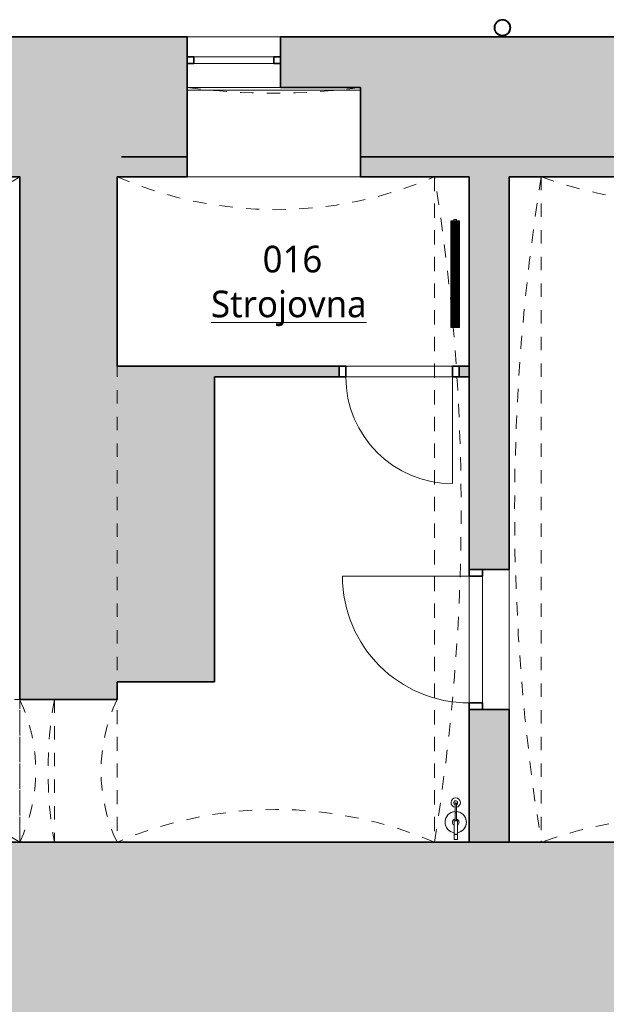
# Model space of a CAD drawing. Header units: metres. Extents: x -0.2 to 46.9, y 0 to 27.9.
# Tile 10 of 15: x 21.6 to 26, y 7.5 to 14.9. Entities that reach past the tile are written whole.
import ezdxf

# ---------------------------------------------------------------- set-up
doc = ezdxf.new("R2010")
doc.units = ezdxf.units.M
doc.linetypes.add('AV - Carkovana 2mm', pattern=[0.0027, 0.002, -0.0007])
doc.linetypes.add('AV - Cerch_ 1 tecka 4mm', pattern=[0.006, 0.004, -0.001, 0, -0.001])
doc.layers.add('AV-MISTNOSTI', color=5, linetype='Continuous', lineweight=5, true_color=0x0000ff)
for name, color, linetype, lineweight in [('AV-SRAFY', 7, 'Continuous', 35), ('AV-STAVBA', 7, 'Continuous', 18), ('AV-VYBAVENI', 7, 'Continuous', 18)]:
    doc.layers.add(name, color=color, linetype=linetype, lineweight=lineweight)
doc.styles.add('Trebuchet MS_B', font='trebuc.ttf', dxfattribs={"height": 0.2})

# ---------------------------------------------------------------- blocks, each defined once
blk = doc.blocks.new('GM_Otvor s klenutým nadpražím - 4990x2000_3900-882755-1PP')
at = {"layer": 'AV-STAVBA', "color": 254, "linetype": 'AV - Cerch_ 1 tecka 4mm', "lineweight": 13, "true_color": 0xcccccc}
for p, q in [((-2.495, 0.4), (2.495, 0.4)), ((2.4115, -0.4), (-2.4115, -0.4))]:
    blk.add_line(p, q, dxfattribs=at)
for centre, start, end in [((0, 15.8626), 260.8339, 279.1661), ((0, -15.8626), 80.8339, 99.1661)]:
    blk.add_arc(centre, 15.6626, start, end, dxfattribs=at)
blk = doc.blocks.new('DO_1-L_Ocel_ - 950x1970_100-924910-1PP')
at = {"layer": 'AV-STAVBA', "color": 254, "true_color": 0xcccccc}
for p, q in [((0.475, 1.1), (0.475, 0.15)), ((-0.475, 0.15), (0.475, 0.15)), ((-0.475, 0.05), (0.475, 0.05))]:
    blk.add_line(p, q, dxfattribs=at)
at = {"layer": 'AV-STAVBA', "color": 254, "linetype": 'AV - Cerch_ 1 tecka 4mm', "true_color": 0xcccccc}
for p, q in [((-0.525, 0.15), (0.525, 0.15)), ((-0.475, 0.15), (0.475, 0.15)), ((-0.475, 0.05), (0.475, 0.05)), ((-0.525, -0.15), (0.525, -0.15))]:
    blk.add_line(p, q, dxfattribs=at)
at = {"layer": 'AV-STAVBA', "color": 254, "lineweight": 35, "true_color": 0xcccccc}
for p, q in [((-0.475, 0.15), (-0.525, 0.15)), ((-0.525, 0.15), (-0.525, 0.05)), ((-0.475, 0.05), (-0.475, 0.15)), ((0.525, 0.15), (0.475, 0.15)), ((0.475, 0.15), (0.475, 0.05)), ((0.525, 0.05), (0.525, 0.15)), ((-0.525, 0.05), (-0.475, 0.05)), ((0.475, 0.05), (0.525, 0.05))]:
    blk.add_line(p, q, dxfattribs=at)
at = {"layer": 'AV-STAVBA', "color": 254, "true_color": 0xcccccc}
blk.add_arc((0.475, 0.15), 0.95, 90, 180, dxfattribs=at)
blk = doc.blocks.new('DO_1-P_Ocel_ - 800x1970_80-925265-1PP')
at = {"layer": 'AV-STAVBA', "color": 254, "true_color": 0xcccccc}
for p, q in [((-0.4, 0.84), (-0.4, 0.04)), ((-0.4, 0.04), (0.4, 0.04)), ((-0.4, -0.04), (0.4, -0.04))]:
    blk.add_line(p, q, dxfattribs=at)
at = {"layer": 'AV-STAVBA', "color": 254, "linetype": 'AV - Cerch_ 1 tecka 4mm', "true_color": 0xcccccc}
for p, q in [((-0.45, 0.04), (0.45, 0.04)), ((-0.4, 0.04), (0.4, 0.04)), ((-0.45, -0.04), (0.45, -0.04)), ((-0.4, -0.04), (0.4, -0.04))]:
    blk.add_line(p, q, dxfattribs=at)
at = {"layer": 'AV-STAVBA', "color": 254, "lineweight": 35, "true_color": 0xcccccc}
for p, q in [((-0.4, 0.04), (-0.45, 0.04)), ((-0.45, 0.04), (-0.45, -0.04)), ((-0.4, -0.04), (-0.4, 0.04)), ((0.45, 0.04), (0.4, 0.04)), ((0.4, 0.04), (0.4, -0.04)), ((0.45, -0.04), (0.45, 0.04)), ((-0.45, -0.04), (-0.4, -0.04)), ((0.4, -0.04), (0.45, -0.04))]:
    blk.add_line(p, q, dxfattribs=at)
at = {"layer": 'AV-STAVBA', "color": 254, "true_color": 0xcccccc}
blk.add_arc((-0.4, 0.04), 0.8, 0, 90, dxfattribs=at)
blk = doc.blocks.new('GM_Otvor s klenutým nadpražím - 1070x2100_1200-1020406-1PP')
at = {"layer": 'AV-STAVBA', "color": 254, "linetype": 'AV - Cerch_ 1 tecka 4mm', "lineweight": 13, "true_color": 0xcccccc}
for p, q in [((-0.535, 0.365), (0.535, 0.365)), ((0.4515, -0.365), (-0.4515, -0.365))]:
    blk.add_line(p, q, dxfattribs=at)
for centre, start, end in [((0, 1.4976), 244.7157, 295.2843), ((0, -1.4976), 64.7157, 115.2843)]:
    blk.add_arc(centre, 1.2526, start, end, dxfattribs=at)
blk = doc.blocks.new('WI_1-1_sklepní_s příčlemi_s klenutým nadpražím_2x šikmý parapet_ nadpraží_půlené - 1300x600-1694637-1PP')
at = {"layer": 'AV-STAVBA', "color": 254, "linetype": 'AV - Carkovana 2mm', "true_color": 0xcccccc}
blk.add_arc((0, 5.1026), 5, 262.53041, 277.46959, dxfattribs=at)
blk = doc.blocks.new('GM_Void_valená klenba - GM_Void_valená klenba-1524399-1PP')
at = {"layer": 'AV-STAVBA', "color": 254, "linetype": 'AV - Cerch_ 1 tecka 4mm', "lineweight": 13, "true_color": 0xcccccc}
for p, q in [((-1.14, 2.495), (-1.14, -2.495)), ((-1.14, 2.495), (1.14, 2.495)), ((1.14, 2.495), (1.14, -2.495)), ((-1.14, -2.495), (1.14, -2.495))]:
    blk.add_line(p, q, dxfattribs=at)
for centre, start, end in [((0, 5.6451), 250.10494, 289.89506), ((0, -5.6451), 70.10494, 109.89506)]:
    blk.add_arc(centre, 3.35, start, end, dxfattribs=at)
blk = doc.blocks.new('GM_Void_valená klenba - GM_Void_valená klenba-1524400-1PP')
at = {"layer": 'AV-STAVBA', "color": 254, "linetype": 'AV - Cerch_ 1 tecka 4mm', "lineweight": 13, "true_color": 0xcccccc}
for p, q in [((-1.19, 2.495), (-1.19, -2.495)), ((-1.19, 2.495), (1.19, 2.495)), ((1.19, 2.495), (1.19, -2.495)), ((-1.19, -2.495), (1.19, -2.495))]:
    blk.add_line(p, q, dxfattribs=at)
for centre, start, end in [((0, 5.2489), 246.63004, 293.36996), ((0, -5.2489), 66.63004, 113.36996)]:
    blk.add_arc(centre, 3, start, end, dxfattribs=at)
blk = doc.blocks.new('GM_Void_valená klenba - GM_Void_valená klenba-1524405-1PP')
at = {"layer": 'AV-STAVBA', "color": 254, "linetype": 'AV - Cerch_ 1 tecka 4mm', "lineweight": 13, "true_color": 0xcccccc}
for p, q in [((-1.825, 2.495), (-1.825, -2.495)), ((-1.825, 2.495), (1.825, 2.495)), ((1.825, 2.495), (1.825, -2.495)), ((-1.825, -2.495), (1.825, -2.495))]:
    blk.add_line(p, q, dxfattribs=at)
for centre, start, end in [((0, 5.2444), 236.42485, 303.57515), ((0, -5.2444), 56.42485, 123.57515)]:
    blk.add_arc(centre, 3.3, start, end, dxfattribs=at)
blk = doc.blocks.new('GM_Void_valená klenba - GM_Void_valená klenba-1524406-1PP')
at = {"layer": 'AV-STAVBA', "color": 254, "linetype": 'AV - Cerch_ 1 tecka 4mm', "lineweight": 13, "true_color": 0xcccccc}
for p, q in [((-0.535, 2.08), (-0.535, -2.08)), ((-0.535, 2.08), (0.535, 2.08)), ((0.535, 2.08), (0.535, -2.08)), ((-0.535, -2.08), (0.535, -2.08))]:
    blk.add_line(p, q, dxfattribs=at)
for centre, start, end in [((0, 5.0319), 259.7273, 280.2727), ((0, -5.0319), 79.7273, 100.2727)]:
    blk.add_arc(centre, 3, start, end, dxfattribs=at)
blk = doc.blocks.new('GM_Dešťový svod_03 - GM_Dešťový svod_03-1503405-1PP')
at = {"layer": 'AV-STAVBA', "color": 254, "lineweight": 35, "true_color": 0xcccccc}
for radius, start, end in [(0.06, 90, 270), (0.058, 90, 270), (0.06, 270, 90), (0.058, 270, 90)]:
    blk.add_arc((25.1837, 14.8171), radius, start, end, dxfattribs=at)
blk = doc.blocks.new('GM_Hasicí přístroj - Hasici pristroj-V3-1PP')
at = {"layer": 'AV-STAVBA', "color": 254, "lineweight": 13, "true_color": 0xcccccc}
for p, q in [((-0.0421, 0.0036), (-0.1007, 0.0036)), ((-0.0421, 0.0111), (0.0579, 0.0111)), ((-0.0421, 0.0111), (-0.0421, -0.0139)), ((0.0579, 0.0111), (0.0605, 0.0111)), ((0.0579, 0.0111), (0.0579, -0.0139)), ((0.0605, 0.0111), (0.0979, 0.0111)), ((0.0605, 0.0111), (0.0605, -0.0139)), ((0.0979, 0.0111), (0.0979, -0.0139)), ((-0.1007, -0.0064), (-0.0421, -0.0064)), ((0.0579, -0.0139), (-0.0421, -0.0139)), ((0.0605, -0.0139), (0.0579, -0.0139)), ((0.0979, -0.0139), (0.0605, -0.0139))]:
    blk.add_line(p, q, dxfattribs=at)
at = {"layer": 'AV-STAVBA', "color": 254, "lineweight": 13, "true_color": 0xcccccc, "flags": 128}
for points in [[(-0.1007, 0.0036), (-0.1035, 0.0036), (-0.1063, 0.0036), (-0.1092, 0.0036), (-0.112, 0.0036), (-0.1149, 0.0036), (-0.1177, 0.0036), (-0.1205, 0.0036), (-0.1233, 0.0036), (-0.126, 0.0036), (-0.1288, 0.0036), (-0.1315, 0.0036), (-0.1341, 0.0036), (-0.1367, 0.0036), (-0.1393, 0.0036), (-0.1418, 0.0036), (-0.1443, 0.0036), (-0.1467, 0.0036), (-0.149, 0.0036), (-0.1513, 0.0036), (-0.1535, 0.0036), (-0.1556, 0.0036), (-0.1577, 0.0036), (-0.1596, 0.0036), (-0.1615, 0.0036), (-0.1633, 0.0036), (-0.165, 0.0036), (-0.1667, 0.0036), (-0.1682, 0.0036), (-0.1696, 0.0036), (-0.1709, 0.0036), (-0.1714, 0.0036)], [(-0.1714, -0.0064), (-0.1701, -0.0064), (-0.1687, -0.0064), (-0.1673, -0.0064), (-0.1657, -0.0064), (-0.164, -0.0064), (-0.1622, -0.0064), (-0.1604, -0.0064), (-0.1584, -0.0064), (-0.1564, -0.0064), (-0.1543, -0.0064), (-0.1522, -0.0064), (-0.1499, -0.0064), (-0.1476, -0.0064), (-0.1452, -0.0064), (-0.1428, -0.0064), (-0.1403, -0.0064), (-0.1377, -0.0064), (-0.1351, -0.0064), (-0.1325, -0.0064), (-0.1298, -0.0064), (-0.1271, -0.0064), (-0.1244, -0.0064), (-0.1216, -0.0064), (-0.1188, -0.0064), (-0.116, -0.0064), (-0.1131, -0.0064), (-0.1103, -0.0064), (-0.1074, -0.0064), (-0.1046, -0.0064), (-0.1018, -0.0064), (-0.1007, -0.0064)]]:
    blk.add_lwpolyline(points, dxfattribs=at)
at = {"layer": 'AV-STAVBA', "color": 254, "lineweight": 13, "true_color": 0xcccccc}
for centre, radius, start, end in [((-0.0307, -0.0014), 0.08, 90, 176.37662), ((-0.0307, -0.0014), 0.08, 90, 110.02868), ((-0.0307, -0.0014), 0.08, 69.97132, 90), ((-0.0307, -0.0014), 0.08, 9.18677, 90), ((-0.1772, -0.0014), 0.035, 7.23753, 180), ((-0.1764, -0.0014), 0.015, 18.64917, 180), ((-0.1764, -0.0014), 0.015, 165, 180), ((-0.1764, -0.0014), 0.015, 105, 134.93615), ((-0.1714, -0.0014), 0.005, 150, 180), ((-0.1714, -0.0014), 0.005, 90, 120), ((-0.1764, -0.0014), 0.015, 45.06385, 75), ((-0.1764, -0.0014), 0.015, 18.64917, 44.93615), ((-0.0307, -0.0014), 0.08, 159.97132, 176.42822), ((-0.0307, -0.0014), 0.08, 114.97132, 155.02868), ((-0.0307, -0.0014), 0.025, 90, 169.20034), ((-0.0307, -0.0014), 0.025, 30, 90), ((-0.0307, -0.0014), 0.08, 24.97132, 65.02868), ((-0.0307, -0.0014), 0.08, 9.05555, 20.02868), ((-0.1772, -0.0014), 0.035, 180, 351.96894), ((-0.1764, -0.0014), 0.015, 174.95011, 180), ((-0.1764, -0.0014), 0.015, 180, 185.04989), ((-0.1764, -0.0014), 0.015, 180, 224.93615), ((-0.1764, -0.0014), 0.015, 180, 341.97651), ((-0.1764, -0.0014), 0.015, 240, 270), ((-0.1714, -0.0014), 0.005, 180, 210), ((-0.1714, -0.0014), 0.005, 240, 285), ((-0.1764, -0.0014), 0.015, 330, 341.97651), ((-0.0307, -0.0014), 0.08, 183.5619, 200.02868), ((-0.0307, -0.0014), 0.08, 183.6137, 270), ((-0.0307, -0.0014), 0.08, 204.97132, 245.02868), ((-0.0307, -0.0014), 0.025, 190.79953, 270), ((-0.0307, -0.0014), 0.025, 270, 330), ((-0.0307, -0.0014), 0.08, 270, 350.81323), ((-0.0307, -0.0014), 0.08, 294.97132, 335.02868), ((-0.0307, -0.0014), 0.08, 339.97132, 350.94445), ((-0.0307, -0.0014), 0.08, 249.97132, 270), ((-0.0307, -0.0014), 0.08, 270, 290.02868)]:
    blk.add_arc(centre, radius, start, end, dxfattribs=at)
for points, knots in [([(-0.1764, -0.0014), (-0.1764, -0.0009), (-0.1762, 0.0003), (-0.1753, 0.0019), (-0.1742, 0.0028), (-0.1731, 0.0033), (-0.1725, 0.0034), (-0.1723, 0.0035)], [0, 0, 0, 0, 0.1111111, 0.2222222, 0.3333333, 0.3888889, 0.4444444, 0.4444444, 0.4444444, 0.4444444]), ([(-0.1689, -0.0058), (-0.1692, -0.0059), (-0.1697, -0.0062), (-0.1705, -0.0064), (-0.1714, -0.0065), (-0.1723, -0.0064), (-0.1731, -0.0062), (-0.1742, -0.0057), (-0.1753, -0.0047), (-0.1762, -0.0032), (-0.1764, -0.002), (-0.1764, -0.0014)], [0.3333333, 0.3333333, 0.3333333, 0.3333333, 0.3888889, 0.4444444, 0.5, 0.5555556, 0.6111111, 0.6666667, 0.7777778, 0.8888889, 1, 1, 1, 1])]:
    blk.add_open_spline(points, degree=3, knots=knots, dxfattribs=at)
for points in [[(-0.1004, -0.0014), (-0.1004, -0.0009), (-0.1004, 0.0003), (-0.1005, 0.0018), (-0.1005, 0.003), (-0.1006, 0.0034), (-0.1006, 0.0035)], [(-0.1006, -0.0064), (-0.1006, -0.0063), (-0.1005, -0.0059), (-0.1005, -0.0047), (-0.1004, -0.0032), (-0.1004, -0.002), (-0.1004, -0.0014)]]:
    blk.add_open_spline(points, degree=3, dxfattribs=at)
blk = doc.blocks.new('D0089 - 1514 - OÚPSŘ_Benešova_rvt-1-1PP')
at = {"layer": 'AV-SRAFY', "lineweight": 5, "true_color": 0xcccccc}
h = blk.add_hatch(color=254, dxfattribs=at)
h.paths.add_polyline_path([(32.1098, 13.6982), (32.1098, 13.8482), (30.4848, 13.8482), (30.4848, 13.6982), (32.0851, 13.6982)])
h.paths.add_polyline_path([(36.8448, 13.6982), (36.8448, 13.8482), (35.7848, 13.8482), (35.7848, 13.6982), (36.6248, 13.6982)])
h.paths.add_polyline_path([(34.3848, 13.6982), (34.3848, 13.8482), (33.5098, 13.8482), (33.5098, 13.6982), (34.3504, 13.6982)])
h.paths.add_polyline_path([(22.2948, 13.6982), (22.8198, 13.6982), (22.8198, 13.8482), (22.3279, 13.8482), (22.3279, 14.7482), (17.1148, 14.7482), (17.1148, 13.6982), (22.186, 13.6982)])
h.paths.add_polyline_path([(25.5408, 13.6982), (26.1398, 13.6982), (26.1398, 13.8482), (24.1198, 13.8482), (24.1198, 13.6982), (25.2348, 13.6982)])
h.paths.add_polyline_path([(29.0646, 13.6982), (29.0848, 13.6982), (29.0848, 13.8482), (27.4398, 13.8482), (27.4398, 13.6982), (28.5612, 13.6982)])
h = blk.add_hatch(color=254, dxfattribs=at)
h.paths.add_polyline_path([(38.9148, 13.8482), (38.9148, 14.7482), (35.7348, 14.7482), (35.7348, 14.3682), (35.7848, 14.3682), (35.7848, 13.8482), (37.6225, 13.8482)])
h.paths.add_polyline_path([(33.5098, 13.8482), (34.3848, 13.8482), (34.3848, 14.3682), (34.4348, 14.3682), (34.4348, 14.7482), (33.4598, 14.7482), (33.4598, 14.3682), (33.5098, 14.3682), (33.5098, 14.1471)])
h.paths.add_polyline_path([(32.1098, 13.8482), (32.1098, 14.3682), (32.1598, 14.3682), (32.1598, 14.7482), (30.4348, 14.7482), (30.4348, 14.3682), (30.4848, 14.3682), (30.4848, 13.8482), (32.0851, 13.8482)])
h.paths.add_polyline_path([(29.0646, 13.8482), (29.0848, 13.8482), (29.0848, 14.3682), (29.1348, 14.3682), (29.1348, 14.7482), (27.4398, 14.7482), (27.4398, 13.8482), (28.5612, 13.8482)])
h.paths.add_polyline_path([(26.0442, 13.8482), (26.1398, 13.8482), (26.1398, 14.7482), (23.5198, 14.7482), (23.5198, 14.3682), (24.1198, 14.3682), (24.1198, 13.8482), (25.5408, 13.8482)])
h.paths.add_polyline_path([(22.3279, 13.8482), (22.8198, 13.8482), (22.8198, 14.7482), (22.3279, 14.7482)])
at = {"layer": 'AV-SRAFY', "lineweight": 18, "true_color": 0xcccccc}
for points in [[(21.5648, 9.7782), (22.2948, 9.7782), (22.2948, 13.6982), (21.5648, 13.6982), (21.5648, 11.9809)], [(22.2948, 9.9112), (23.0248, 9.9112), (23.0248, 12.2782), (22.2948, 12.2782), (22.2948, 11.9809)]]:
    blk.add_hatch(color=254, dxfattribs=at).paths.add_polyline_path(points)
at = {"layer": 'AV-SRAFY', "lineweight": 5, "true_color": 0xcccccc}
h = blk.add_hatch(color=254, dxfattribs=at)
h.paths.add_polyline_path([(25.0374, 8.7082), (25.2348, 8.7082), (25.2348, 9.7032), (24.9348, 9.7032), (24.9348, 8.7082)])
h.paths.add_polyline_path([(24.9348, 10.7532), (25.2348, 10.7532), (25.2348, 13.6982), (24.9348, 13.6982), (24.9348, 11.9809)])
at = {"layer": 'AV-SRAFY', "lineweight": 18, "true_color": 0xcccccc}
h = blk.add_hatch(color=254, dxfattribs=at)
h.paths.add_polyline_path([(23.9598, 12.1982), (23.9598, 12.2782), (23.0248, 12.2782), (23.0248, 12.1982), (23.5271, 12.1982)])
h.paths.add_polyline_path([(24.9348, 12.1982), (24.9348, 12.2782), (24.8598, 12.2782), (24.8598, 12.1982)])
h = blk.add_hatch(color=254, dxfattribs=at)
h.paths.add_polyline_path([(36.8448, 7.4182), (36.8448, 8.7082), (34.3848, 8.7082), (34.3848, 7.4182), (35.6089, 7.4182)])
h.paths.add_polyline_path([(30.7848, 7.4182), (30.7848, 8.7082), (30.6748, 8.7082), (30.6748, 7.4182)])
h.paths.add_polyline_path([(22.4348, 7.4182), (24.6748, 7.4182), (24.6748, 8.7082), (17.9148, 8.7082), (17.9148, 7.4182), (21.5648, 7.4182)])
h.paths.add_polyline_path([(25.5408, 7.4182), (27.7548, 7.4182), (27.7548, 8.7082), (25.4748, 8.7082), (25.4748, 7.4182)])
h.paths.add_polyline_path([(28.5548, 7.4182), (28.9948, 7.4182), (28.9948, 8.7082), (28.5548, 8.7082)])
h.paths.add_polyline_path([(31.5848, 7.4182), (31.9548, 7.4182), (31.9548, 8.7082), (31.5848, 8.7082), (31.5848, 7.6486)])
h.paths.add_polyline_path([(33.4148, 7.4182), (33.5848, 7.4182), (33.5848, 8.7082), (33.4148, 8.7082), (33.4148, 7.6486)])
at = {"layer": 'AV-SRAFY', "lineweight": 5, "true_color": 0xcccccc}
blk.add_hatch(color=254, dxfattribs=at).paths.add_polyline_path([(24.6748, 7.4182), (25.4748, 7.4182), (25.4748, 8.7082), (24.6748, 8.7082), (24.6748, 7.6486)])
at = {"layer": 'AV-STAVBA', "color": 254, "lineweight": 35, "true_color": 0xcccccc}
for p, q in [((17.1148, 14.7482), (22.3279, 14.7482)), ((22.8198, 14.7482), (22.3279, 14.7482)), ((22.8198, 14.7482), (22.8198, 13.8482)), ((26.1398, 14.7482), (23.5198, 14.7482)), ((23.5198, 14.7482), (23.5198, 14.3682)), ((22.8198, 14.5982), (22.8698, 14.5982)), ((22.8198, 14.5482), (22.8198, 14.5982)), ((22.8198, 14.5482), (22.8698, 14.5482)), ((22.8698, 14.5482), (22.8698, 14.5982)), ((23.5198, 14.5982), (23.4698, 14.5982)), ((23.4698, 14.5482), (23.4698, 14.5982)), ((23.5198, 14.5482), (23.4698, 14.5482)), ((23.5198, 14.5482), (23.5198, 14.5982)), ((23.5198, 14.3682), (24.1198, 14.3682)), ((24.1198, 14.3682), (24.1198, 13.8482)), ((22.8198, 13.8482), (22.3279, 13.8482)), ((22.8198, 13.6982), (22.8198, 13.8482)), ((24.1198, 13.6982), (24.1198, 13.8482)), ((26.1398, 13.8482), (24.1198, 13.8482)), ((21.5648, 13.6982), (17.9148, 13.6982)), ((21.5648, 13.6982), (21.5648, 9.7782)), ((22.8198, 13.6982), (22.2948, 13.6982)), ((22.2948, 12.2782), (22.2948, 13.6982)), ((24.9348, 13.6982), (24.1198, 13.6982)), ((24.9348, 13.6982), (24.9348, 10.7532)), ((26.1398, 13.6982), (25.2348, 13.6982)), ((25.2348, 13.6982), (25.2348, 10.7532)), ((23.0248, 12.2782), (22.2948, 12.2782)), ((23.9598, 12.2782), (23.0248, 12.2782)), ((23.9598, 12.1982), (23.9598, 12.2782)), ((24.9348, 12.2782), (24.8598, 12.2782)), ((24.8598, 12.2782), (24.8598, 12.1982)), ((24.9348, 12.1982), (24.9348, 12.2782)), ((23.0248, 12.1982), (23.9598, 12.1982)), ((23.0248, 9.9112), (23.0248, 12.1982)), ((24.8598, 12.1982), (24.9348, 12.1982)), ((25.2348, 10.7532), (24.9348, 10.7532)), ((22.2948, 9.7782), (22.2948, 9.9112)), ((22.2948, 9.9112), (23.0248, 9.9112)), ((21.5648, 9.7782), (22.2948, 9.7782)), ((24.9348, 8.7082), (24.9348, 9.7032)), ((25.2348, 9.7032), (24.9348, 9.7032)), ((25.2348, 8.7082), (25.2348, 9.7032)), ((24.6748, 8.7082), (17.9148, 8.7082)), ((25.4748, 8.7082), (24.6748, 8.7082)), ((25.2348, 8.7082), (24.9348, 8.7082)), ((27.7548, 8.7082), (25.4748, 8.7082))]:
    blk.add_line(p, q, dxfattribs=at)
at = {"layer": 'AV-STAVBA', "color": 254, "true_color": 0xcccccc}
for p, q in [((22.8198, 14.7482), (23.5198, 14.7482)), ((22.8698, 14.5982), (23.4698, 14.5982)), ((23.4698, 14.5482), (22.8698, 14.5482)), ((22.8198, 14.3682), (23.5198, 14.3682)), ((22.8198, 14.3482), (24.1198, 14.3482)), ((24.1198, 13.6982), (22.8198, 13.6982)), ((24.0098, 12.2782), (24.8098, 12.2782)), ((24.0098, 12.2782), (24.8098, 12.2782)), ((24.8098, 12.1982), (24.0098, 12.1982)), ((25.2348, 10.7532), (25.2348, 9.7032)), ((24.9348, 9.7532), (24.9348, 10.7032))]:
    blk.add_line(p, q, dxfattribs=at)
at = {"layer": 'AV-STAVBA', "color": 254, "linetype": 'AV - Cerch_ 1 tecka 4mm', "lineweight": 13, "true_color": 0xcccccc}
for name, p in [('GM_Dešťový svod_03 - GM_Dešťový svod_03-1503405-1PP', (0, 0)), ('WI_1-1_sklepní_s příčlemi_s klenutým nadpražím_2x šikmý parapet_ nadpraží_půlené - 1300x600-1694637-1PP', (23.4698, 14.2232)), ('GM_Void_valená klenba - GM_Void_valená klenba-1524405-1PP', (19.7398, 11.2032)), ('GM_Void_valená klenba - GM_Void_valená klenba-1524400-1PP', (23.4848, 11.2032)), ('GM_Void_valená klenba - GM_Void_valená klenba-1524399-1PP', (26.6148, 11.2032))]:
    blk.add_blockref(name, p, dxfattribs=at)
for name, p, rotation in [('GM_Otvor s klenutým nadpražím - 4990x2000_3900-882755-1PP', (25.0748, 11.2032), 269.9999999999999), ('DO_1-P_Ocel_ - 800x1970_80-925265-1PP', (24.4098, 12.2382), 180), ('DO_1-L_Ocel_ - 950x1970_100-924910-1PP', (25.0848, 10.2282), 89.9999999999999), ('GM_Void_valená klenba - GM_Void_valená klenba-1524406-1PP', (19.7448, 9.2432), 269.9999999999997), ('GM_Otvor s klenutým nadpražím - 1070x2100_1200-1020406-1PP', (21.9298, 9.2432), 89.9999999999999), ('GM_Hasicí přístroj - Hasici pristroj-V3-1PP', (24.8348, 8.8282), 269.9999999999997)]:
    blk.add_blockref(name, p, dxfattribs=dict(at, rotation=rotation))
blk = doc.blocks.new('PF_Deskový radiátor_připojení boční - 800_500_66-845971-1PP')
at = {"layer": 'AV-VYBAVENI', "color": 5, "true_color": 0x0000ff}
for p, q in [((-0.4, 0.01), (-0.41, 0.01)), ((-0.41, 0.01), (-0.41, -0.01)), ((-0.41, 0.01), (-0.41, 0.0097)), ((-0.4, 0.01), (-0.41, 0.01)), ((-0.41, 0.01), (-0.41, 0.0097)), ((-0.41, 0.01), (-0.41, 0.0097)), ((0.4, 0.033), (-0.4, 0.033)), ((-0.4, 0.033), (-0.4, -0.033)), ((-0.393, -0.026), (-0.393, 0.026)), ((-0.393, 0.026), (0.393, 0.026)), ((-0.383, 0.026), (-0.386, 0.026)), ((-0.386, 0.026), (-0.386, -0.026)), ((-0.383, -0.026), (-0.383, 0.026)), ((-0.3745, 0.026), (-0.3775, 0.026)), ((-0.3775, 0.026), (-0.3775, -0.026)), ((-0.3745, -0.026), (-0.3745, 0.026)), ((-0.366, 0.026), (-0.369, 0.026)), ((-0.369, 0.026), (-0.369, -0.026)), ((-0.366, -0.026), (-0.366, 0.026)), ((-0.3575, 0.026), (-0.3605, 0.026)), ((-0.3605, 0.026), (-0.3605, -0.026)), ((-0.3575, -0.026), (-0.3575, 0.026)), ((-0.349, 0.026), (-0.352, 0.026)), ((-0.352, 0.026), (-0.352, -0.026)), ((-0.349, -0.026), (-0.349, 0.026)), ((-0.3405, 0.026), (-0.3435, 0.026)), ((-0.3435, 0.026), (-0.3435, -0.026)), ((-0.3405, -0.026), (-0.3405, 0.026)), ((-0.332, 0.026), (-0.335, 0.026)), ((-0.335, 0.026), (-0.335, -0.026)), ((-0.332, -0.026), (-0.332, 0.026)), ((-0.3235, 0.026), (-0.3265, 0.026)), ((-0.3265, 0.026), (-0.3265, -0.026)), ((-0.3235, -0.026), (-0.3235, 0.026)), ((-0.315, 0.026), (-0.318, 0.026)), ((-0.318, 0.026), (-0.318, -0.026)), ((-0.315, -0.026), (-0.315, 0.026)), ((-0.3065, 0.026), (-0.3095, 0.026)), ((-0.3095, 0.026), (-0.3095, -0.026)), ((-0.3065, -0.026), (-0.3065, 0.026)), ((-0.298, 0.026), (-0.301, 0.026)), ((-0.301, 0.026), (-0.301, -0.026)), ((-0.298, -0.026), (-0.298, 0.026)), ((-0.2895, 0.026), (-0.2925, 0.026)), ((-0.2925, 0.026), (-0.2925, -0.026)), ((-0.2895, -0.026), (-0.2895, 0.026)), ((-0.281, 0.026), (-0.284, 0.026)), ((-0.284, 0.026), (-0.284, -0.026)), ((-0.281, -0.026), (-0.281, 0.026)), ((-0.2725, 0.026), (-0.2755, 0.026)), ((-0.2755, 0.026), (-0.2755, -0.026)), ((-0.2725, -0.026), (-0.2725, 0.026)), ((-0.264, 0.026), (-0.267, 0.026)), ((-0.267, 0.026), (-0.267, -0.026)), ((-0.264, -0.026), (-0.264, 0.026)), ((-0.2555, 0.026), (-0.2585, 0.026)), ((-0.2585, 0.026), (-0.2585, -0.026)), ((-0.2555, -0.026), (-0.2555, 0.026)), ((-0.247, 0.026), (-0.25, 0.026)), ((-0.25, 0.026), (-0.25, -0.026)), ((-0.247, -0.026), (-0.247, 0.026)), ((-0.2385, 0.026), (-0.2415, 0.026)), ((-0.2415, 0.026), (-0.2415, -0.026)), ((-0.2385, -0.026), (-0.2385, 0.026)), ((-0.23, 0.026), (-0.233, 0.026)), ((-0.233, 0.026), (-0.233, -0.026)), ((-0.23, -0.026), (-0.23, 0.026)), ((-0.2215, 0.026), (-0.2245, 0.026)), ((-0.2245, 0.026), (-0.2245, -0.026)), ((-0.2215, -0.026), (-0.2215, 0.026)), ((-0.213, 0.026), (-0.216, 0.026)), ((-0.216, 0.026), (-0.216, -0.026)), ((-0.213, -0.026), (-0.213, 0.026)), ((-0.2045, 0.026), (-0.2075, 0.026)), ((-0.2075, 0.026), (-0.2075, -0.026)), ((-0.2045, -0.026), (-0.2045, 0.026)), ((-0.196, 0.026), (-0.199, 0.026)), ((-0.199, 0.026), (-0.199, -0.026)), ((-0.196, -0.026), (-0.196, 0.026)), ((-0.1875, 0.026), (-0.1905, 0.026)), ((-0.1905, 0.026), (-0.1905, -0.026)), ((-0.1875, -0.026), (-0.1875, 0.026)), ((-0.179, 0.026), (-0.182, 0.026)), ((-0.182, 0.026), (-0.182, -0.026)), ((-0.179, -0.026), (-0.179, 0.026)), ((-0.1705, 0.026), (-0.1735, 0.026)), ((-0.1735, 0.026), (-0.1735, -0.026)), ((-0.1705, -0.026), (-0.1705, 0.026)), ((-0.162, 0.026), (-0.165, 0.026)), ((-0.165, 0.026), (-0.165, -0.026)), ((-0.162, -0.026), (-0.162, 0.026)), ((-0.1535, 0.026), (-0.1565, 0.026)), ((-0.1565, 0.026), (-0.1565, -0.026)), ((-0.1535, -0.026), (-0.1535, 0.026)), ((-0.145, 0.026), (-0.148, 0.026)), ((-0.148, 0.026), (-0.148, -0.026)), ((-0.145, -0.026), (-0.145, 0.026)), ((-0.1365, 0.026), (-0.1395, 0.026)), ((-0.1395, 0.026), (-0.1395, -0.026)), ((-0.1365, -0.026), (-0.1365, 0.026)), ((-0.128, 0.026), (-0.131, 0.026)), ((-0.131, 0.026), (-0.131, -0.026)), ((-0.128, -0.026), (-0.128, 0.026)), ((-0.1195, 0.026), (-0.1225, 0.026)), ((-0.1225, 0.026), (-0.1225, -0.026)), ((-0.1195, -0.026), (-0.1195, 0.026)), ((-0.111, 0.026), (-0.114, 0.026)), ((-0.114, 0.026), (-0.114, -0.026)), ((-0.111, -0.026), (-0.111, 0.026)), ((-0.1025, 0.026), (-0.1055, 0.026)), ((-0.1055, 0.026), (-0.1055, -0.026)), ((-0.1025, -0.026), (-0.1025, 0.026)), ((-0.094, 0.026), (-0.097, 0.026)), ((-0.097, 0.026), (-0.097, -0.026)), ((-0.094, -0.026), (-0.094, 0.026)), ((-0.0855, 0.026), (-0.0885, 0.026)), ((-0.0885, 0.026), (-0.0885, -0.026)), ((-0.0855, -0.026), (-0.0855, 0.026)), ((-0.077, 0.026), (-0.08, 0.026)), ((-0.08, 0.026), (-0.08, -0.026)), ((-0.077, -0.026), (-0.077, 0.026)), ((-0.0685, 0.026), (-0.0715, 0.026)), ((-0.0715, 0.026), (-0.0715, -0.026)), ((-0.0685, -0.026), (-0.0685, 0.026)), ((-0.06, 0.026), (-0.063, 0.026)), ((-0.063, 0.026), (-0.063, -0.026)), ((-0.06, -0.026), (-0.06, 0.026)), ((-0.0515, 0.026), (-0.0545, 0.026)), ((-0.0545, 0.026), (-0.0545, -0.026)), ((-0.0515, -0.026), (-0.0515, 0.026)), ((-0.043, 0.026), (-0.046, 0.026)), ((-0.046, 0.026), (-0.046, -0.026)), ((-0.043, -0.026), (-0.043, 0.026)), ((-0.0345, 0.026), (-0.0375, 0.026)), ((-0.0375, 0.026), (-0.0375, -0.026)), ((-0.0345, -0.026), (-0.0345, 0.026)), ((-0.026, 0.026), (-0.029, 0.026)), ((-0.029, 0.026), (-0.029, -0.026)), ((-0.026, -0.026), (-0.026, 0.026)), ((-0.0175, 0.026), (-0.0205, 0.026)), ((-0.0205, 0.026), (-0.0205, -0.026)), ((-0.0175, -0.026), (-0.0175, 0.026)), ((-0.009, 0.026), (-0.012, 0.026)), ((-0.012, 0.026), (-0.012, -0.026)), ((-0.009, -0.026), (-0.009, 0.026)), ((-0.0005, 0.026), (-0.0035, 0.026)), ((-0.0035, 0.026), (-0.0035, -0.026)), ((-0.0005, -0.026), (-0.0005, 0.026)), ((0.008, 0.026), (0.005, 0.026)), ((0.005, 0.026), (0.005, -0.026)), ((0.008, -0.026), (0.008, 0.026)), ((0.0165, 0.026), (0.0135, 0.026)), ((0.0135, 0.026), (0.0135, -0.026)), ((0.0165, -0.026), (0.0165, 0.026)), ((0.025, 0.026), (0.022, 0.026)), ((0.022, 0.026), (0.022, -0.026)), ((0.025, -0.026), (0.025, 0.026)), ((0.0335, 0.026), (0.0305, 0.026)), ((0.0305, 0.026), (0.0305, -0.026)), ((0.0335, -0.026), (0.0335, 0.026)), ((0.042, 0.026), (0.039, 0.026)), ((0.039, 0.026), (0.039, -0.026)), ((0.042, -0.026), (0.042, 0.026)), ((0.0505, 0.026), (0.0475, 0.026)), ((0.0475, 0.026), (0.0475, -0.026)), ((0.0505, -0.026), (0.0505, 0.026)), ((0.059, 0.026), (0.056, 0.026)), ((0.056, 0.026), (0.056, -0.026)), ((0.059, -0.026), (0.059, 0.026)), ((0.0675, 0.026), (0.0645, 0.026)), ((0.0645, 0.026), (0.0645, -0.026)), ((0.0675, -0.026), (0.0675, 0.026)), ((0.076, 0.026), (0.073, 0.026)), ((0.073, 0.026), (0.073, -0.026)), ((0.076, -0.026), (0.076, 0.026)), ((0.0845, 0.026), (0.0815, 0.026)), ((0.0815, 0.026), (0.0815, -0.026)), ((0.0845, -0.026), (0.0845, 0.026)), ((0.093, 0.026), (0.09, 0.026)), ((0.09, 0.026), (0.09, -0.026)), ((0.093, -0.026), (0.093, 0.026)), ((0.1015, 0.026), (0.0985, 0.026)), ((0.0985, 0.026), (0.0985, -0.026)), ((0.1015, -0.026), (0.1015, 0.026)), ((0.11, 0.026), (0.107, 0.026)), ((0.107, 0.026), (0.107, -0.026)), ((0.11, -0.026), (0.11, 0.026)), ((0.1185, 0.026), (0.1155, 0.026)), ((0.1155, 0.026), (0.1155, -0.026)), ((0.1185, -0.026), (0.1185, 0.026)), ((0.127, 0.026), (0.124, 0.026)), ((0.124, 0.026), (0.124, -0.026)), ((0.127, -0.026), (0.127, 0.026)), ((0.1355, 0.026), (0.1325, 0.026)), ((0.1325, 0.026), (0.1325, -0.026)), ((0.1355, -0.026), (0.1355, 0.026)), ((0.144, 0.026), (0.141, 0.026)), ((0.141, 0.026), (0.141, -0.026)), ((0.144, -0.026), (0.144, 0.026)), ((0.1525, 0.026), (0.1495, 0.026)), ((0.1495, 0.026), (0.1495, -0.026)), ((0.1525, -0.026), (0.1525, 0.026)), ((0.161, 0.026), (0.158, 0.026)), ((0.158, 0.026), (0.158, -0.026)), ((0.161, -0.026), (0.161, 0.026)), ((0.1695, 0.026), (0.1665, 0.026)), ((0.1665, 0.026), (0.1665, -0.026)), ((0.1695, -0.026), (0.1695, 0.026)), ((0.178, 0.026), (0.175, 0.026)), ((0.175, 0.026), (0.175, -0.026)), ((0.178, -0.026), (0.178, 0.026)), ((0.1865, 0.026), (0.1835, 0.026)), ((0.1835, 0.026), (0.1835, -0.026)), ((0.1865, -0.026), (0.1865, 0.026)), ((0.195, 0.026), (0.192, 0.026)), ((0.192, 0.026), (0.192, -0.026)), ((0.195, -0.026), (0.195, 0.026)), ((0.2035, 0.026), (0.2005, 0.026)), ((0.2005, 0.026), (0.2005, -0.026)), ((0.2035, -0.026), (0.2035, 0.026)), ((0.212, 0.026), (0.209, 0.026)), ((0.209, 0.026), (0.209, -0.026)), ((0.212, -0.026), (0.212, 0.026)), ((0.2205, 0.026), (0.2175, 0.026)), ((0.2175, 0.026), (0.2175, -0.026)), ((0.2205, -0.026), (0.2205, 0.026)), ((0.229, 0.026), (0.226, 0.026)), ((0.226, 0.026), (0.226, -0.026)), ((0.229, -0.026), (0.229, 0.026)), ((0.2375, 0.026), (0.2345, 0.026)), ((0.2345, 0.026), (0.2345, -0.026)), ((0.2375, -0.026), (0.2375, 0.026)), ((0.246, 0.026), (0.243, 0.026)), ((0.243, 0.026), (0.243, -0.026)), ((0.246, -0.026), (0.246, 0.026)), ((0.2545, 0.026), (0.2515, 0.026)), ((0.2515, 0.026), (0.2515, -0.026)), ((0.2545, -0.026), (0.2545, 0.026)), ((0.263, 0.026), (0.26, 0.026)), ((0.26, 0.026), (0.26, -0.026)), ((0.263, -0.026), (0.263, 0.026)), ((0.2715, 0.026), (0.2685, 0.026)), ((0.2685, 0.026), (0.2685, -0.026)), ((0.2715, -0.026), (0.2715, 0.026)), ((0.28, 0.026), (0.277, 0.026)), ((0.277, 0.026), (0.277, -0.026)), ((0.28, -0.026), (0.28, 0.026)), ((0.2885, 0.026), (0.2855, 0.026)), ((0.2855, 0.026), (0.2855, -0.026)), ((0.2885, -0.026), (0.2885, 0.026)), ((0.297, 0.026), (0.294, 0.026)), ((0.294, 0.026), (0.294, -0.026)), ((0.297, -0.026), (0.297, 0.026)), ((0.3055, 0.026), (0.3025, 0.026)), ((0.3025, 0.026), (0.3025, -0.026)), ((0.3055, -0.026), (0.3055, 0.026)), ((0.314, 0.026), (0.311, 0.026)), ((0.311, 0.026), (0.311, -0.026)), ((0.314, -0.026), (0.314, 0.026)), ((0.3225, 0.026), (0.3195, 0.026)), ((0.3195, 0.026), (0.3195, -0.026)), ((0.3225, -0.026), (0.3225, 0.026)), ((0.331, 0.026), (0.328, 0.026)), ((0.328, 0.026), (0.328, -0.026)), ((0.331, -0.026), (0.331, 0.026)), ((0.3395, 0.026), (0.3365, 0.026)), ((0.3365, 0.026), (0.3365, -0.026)), ((0.3395, -0.026), (0.3395, 0.026)), ((0.348, 0.026), (0.345, 0.026)), ((0.345, 0.026), (0.345, -0.026)), ((0.348, -0.026), (0.348, 0.026)), ((0.3565, 0.026), (0.3535, 0.026)), ((0.3535, 0.026), (0.3535, -0.026)), ((0.3565, -0.026), (0.3565, 0.026)), ((0.365, 0.026), (0.362, 0.026)), ((0.362, 0.026), (0.362, -0.026)), ((0.365, -0.026), (0.365, 0.026)), ((0.3735, 0.026), (0.3705, 0.026)), ((0.3705, 0.026), (0.3705, -0.026)), ((0.3735, -0.026), (0.3735, 0.026)), ((0.382, 0.026), (0.379, 0.026)), ((0.379, 0.026), (0.379, -0.026)), ((0.382, -0.026), (0.382, 0.026)), ((0.3905, 0.026), (0.3875, 0.026)), ((0.3875, 0.026), (0.3875, -0.026)), ((0.3905, -0.026), (0.3905, 0.026)), ((0.393, 0.026), (0.393, -0.026)), ((0.4, -0.033), (0.4, 0.033)), ((-0.41, -0.0097), (-0.41, -0.01)), ((-0.41, -0.0097), (-0.41, -0.01)), ((-0.41, -0.0097), (-0.41, -0.01)), ((-0.41, -0.01), (-0.4, -0.01)), ((-0.41, -0.01), (-0.4, -0.01)), ((-0.4, -0.033), (0.4, -0.033)), ((0.393, -0.026), (-0.393, -0.026)), ((-0.386, -0.026), (-0.383, -0.026)), ((-0.3775, -0.026), (-0.3745, -0.026)), ((-0.369, -0.026), (-0.366, -0.026)), ((-0.3605, -0.026), (-0.3575, -0.026)), ((-0.352, -0.026), (-0.349, -0.026)), ((-0.3435, -0.026), (-0.3405, -0.026)), ((-0.335, -0.026), (-0.332, -0.026)), ((-0.3265, -0.026), (-0.3235, -0.026)), ((-0.318, -0.026), (-0.315, -0.026)), ((-0.3095, -0.026), (-0.3065, -0.026)), ((-0.301, -0.026), (-0.298, -0.026)), ((-0.2925, -0.026), (-0.2895, -0.026)), ((-0.284, -0.026), (-0.281, -0.026)), ((-0.2755, -0.026), (-0.2725, -0.026)), ((-0.267, -0.026), (-0.264, -0.026)), ((-0.2585, -0.026), (-0.2555, -0.026)), ((-0.25, -0.026), (-0.247, -0.026)), ((-0.2415, -0.026), (-0.2385, -0.026)), ((-0.233, -0.026), (-0.23, -0.026)), ((-0.2245, -0.026), (-0.2215, -0.026)), ((-0.216, -0.026), (-0.213, -0.026)), ((-0.2075, -0.026), (-0.2045, -0.026)), ((-0.199, -0.026), (-0.196, -0.026)), ((-0.1905, -0.026), (-0.1875, -0.026)), ((-0.182, -0.026), (-0.179, -0.026)), ((-0.1735, -0.026), (-0.1705, -0.026)), ((-0.165, -0.026), (-0.162, -0.026)), ((-0.1565, -0.026), (-0.1535, -0.026)), ((-0.148, -0.026), (-0.145, -0.026)), ((-0.1395, -0.026), (-0.1365, -0.026)), ((-0.131, -0.026), (-0.128, -0.026)), ((-0.1225, -0.026), (-0.1195, -0.026)), ((-0.114, -0.026), (-0.111, -0.026)), ((-0.1055, -0.026), (-0.1025, -0.026)), ((-0.097, -0.026), (-0.094, -0.026)), ((-0.0885, -0.026), (-0.0855, -0.026)), ((-0.08, -0.026), (-0.077, -0.026)), ((-0.0715, -0.026), (-0.0685, -0.026)), ((-0.063, -0.026), (-0.06, -0.026)), ((-0.0545, -0.026), (-0.0515, -0.026)), ((-0.046, -0.026), (-0.043, -0.026)), ((-0.0375, -0.026), (-0.0345, -0.026)), ((-0.029, -0.026), (-0.026, -0.026)), ((-0.0205, -0.026), (-0.0175, -0.026)), ((-0.012, -0.026), (-0.009, -0.026)), ((-0.0035, -0.026), (-0.0005, -0.026)), ((0.005, -0.026), (0.008, -0.026)), ((0.0135, -0.026), (0.0165, -0.026)), ((0.022, -0.026), (0.025, -0.026)), ((0.0305, -0.026), (0.0335, -0.026)), ((0.039, -0.026), (0.042, -0.026)), ((0.0475, -0.026), (0.0505, -0.026)), ((0.056, -0.026), (0.059, -0.026)), ((0.0645, -0.026), (0.0675, -0.026)), ((0.073, -0.026), (0.076, -0.026)), ((0.0815, -0.026), (0.0845, -0.026)), ((0.09, -0.026), (0.093, -0.026)), ((0.0985, -0.026), (0.1015, -0.026)), ((0.107, -0.026), (0.11, -0.026)), ((0.1155, -0.026), (0.1185, -0.026)), ((0.124, -0.026), (0.127, -0.026)), ((0.1325, -0.026), (0.1355, -0.026)), ((0.141, -0.026), (0.144, -0.026)), ((0.1495, -0.026), (0.1525, -0.026)), ((0.158, -0.026), (0.161, -0.026)), ((0.1665, -0.026), (0.1695, -0.026)), ((0.175, -0.026), (0.178, -0.026)), ((0.1835, -0.026), (0.1865, -0.026)), ((0.192, -0.026), (0.195, -0.026)), ((0.2005, -0.026), (0.2035, -0.026)), ((0.209, -0.026), (0.212, -0.026)), ((0.2175, -0.026), (0.2205, -0.026)), ((0.226, -0.026), (0.229, -0.026)), ((0.2345, -0.026), (0.2375, -0.026)), ((0.243, -0.026), (0.246, -0.026)), ((0.2515, -0.026), (0.2545, -0.026)), ((0.26, -0.026), (0.263, -0.026)), ((0.2685, -0.026), (0.2715, -0.026)), ((0.277, -0.026), (0.28, -0.026)), ((0.2855, -0.026), (0.2885, -0.026)), ((0.294, -0.026), (0.297, -0.026)), ((0.3025, -0.026), (0.3055, -0.026)), ((0.311, -0.026), (0.314, -0.026)), ((0.3195, -0.026), (0.3225, -0.026)), ((0.328, -0.026), (0.331, -0.026)), ((0.3365, -0.026), (0.3395, -0.026)), ((0.345, -0.026), (0.348, -0.026)), ((0.3535, -0.026), (0.3565, -0.026)), ((0.362, -0.026), (0.365, -0.026)), ((0.3705, -0.026), (0.3735, -0.026)), ((0.379, -0.026), (0.382, -0.026)), ((0.3875, -0.026), (0.3905, -0.026))]:
    blk.add_line(p, q, dxfattribs=at)

msp = doc.modelspace()

# ---------------------------------------------------------------- block references
at = {"lineweight": 5}
msp.add_blockref('D0089 - 1514 - OÚPSŘ_Benešova_rvt-1-1PP', (0, 0), dxfattribs=at)
at = {"layer": 'AV-VYBAVENI', "color": 5, "true_color": 0x0000ff, "rotation": 269.9999999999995}
msp.add_blockref('PF_Deskový radiátor_připojení boční - 800_500_66-845971-1PP', (24.83, 12.9699), dxfattribs=at)

# ---------------------------------------------------------------- texts
at = {"layer": 'AV-MISTNOSTI', "char_height": 0.2, "attachment_point": 1, "style": 'Trebuchet MS_B'}
for s, insert, width in [('016', (23.3863, 13.1818), 0.601266), ('\\LStrojovna', (22.9993, 12.8455), 1.53924)]:
    msp.add_mtext(s, dxfattribs=dict(at, insert=insert, width=width))

doc.saveas('drawing.dxf')
